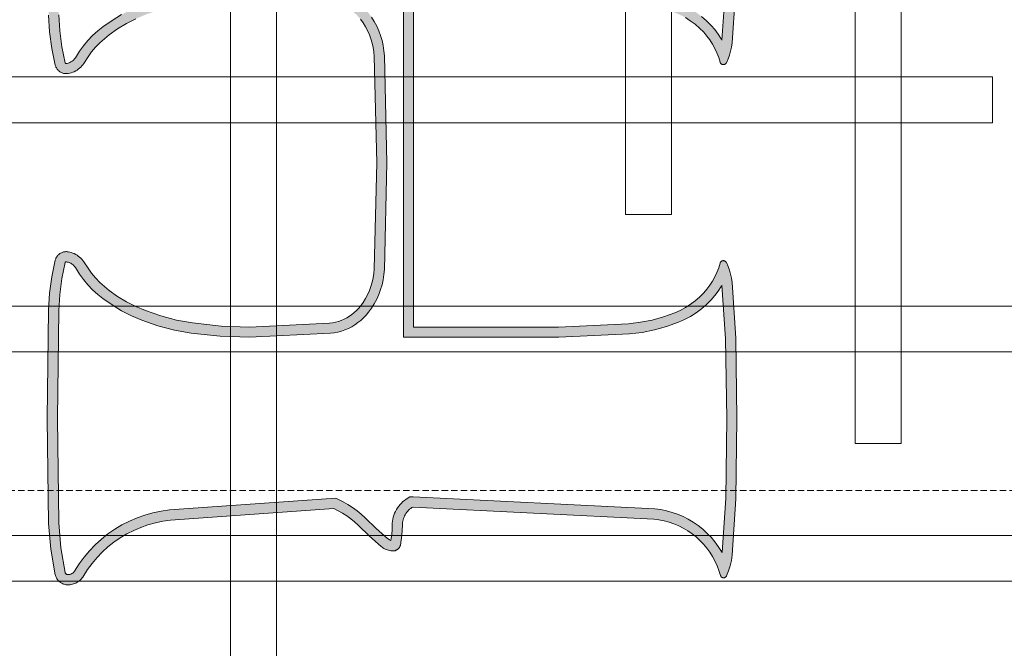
# Model space of a CAD drawing. Header units: millimetres. Extents: x -750 to 72845, y -24282 to 18874.
# Tile 36 of 154: x 3773 to 4157, y 11278 to 11523. Entities that reach past the tile are written whole.
import ezdxf

# ---------------------------------------------------------------- set-up
doc = ezdxf.new("R2010")
doc.units = ezdxf.units.MM
doc.header["$MEASUREMENT"] = 0
doc.linetypes.add('DASHED', pattern=[19.05, 12.7, -6.35])
doc.linetypes.add('HIDDENX2', pattern=[0.75, 0.5, -0.25])
doc.layers.get('0').update_dxf_attribs({"lineweight": 5})
for name, color, linetype, lineweight in [('E Celing Lighting', 5, 'DASHED', 5), ('IRISH HOUSE_FF46_HYD AIRPORT_HVAC DUCTING LAYOUT 3$0$Ceiling', 14, 'Continuous', 9), ('M-MEP-ELLG-CABLE', 146, 'HIDDENX2', 20), ('M-MEP-ELPR-EQUIP', 6, 'Continuous', 20)]:
    doc.layers.add(name, color=color, linetype=linetype, lineweight=lineweight)
doc.layers.add('IRISH HOUSE_FF46_HYD AIRPORT_HVAC DUCTING LAYOUT 3$0$RCP LAYOUT', color=8, linetype='Continuous')

# ---------------------------------------------------------------- blocks, each defined once
blk = doc.blocks.new('kuaryfjeh')
at = {"ltscale": 0.25}
h = blk.add_hatch(color=1, dxfattribs=at)
h.dxf.hatch_style = 1
h.paths.add_polyline_path([(-75.704, -6.182), (-75.708, -6.18), (-75.711, -6.179), (-76.074, -6.114), (-76.443, -6.085), (-77.981, -6.063), (-79.571, -6.084), (-79.809, -6.099), (-80.044, -6.13), (-80.277, -6.178), (-80.279, -6.179), (-80.281, -6.18), (-80.283, -6.181), (-80.284, -6.183), (-80.285, -6.184), (-80.286, -6.186), (-80.287, -6.189), (-80.288, -6.191), (-80.288, -6.193), (-80.288, -6.196), (-80.285, -6.21), (-80.282, -6.223), (-80.277, -6.236), (-80.272, -6.249), (-80.266, -6.261), (-80.259, -6.272), (-80.251, -6.283), (-80.243, -6.294), (-80.234, -6.304), (-80.225, -6.313), (-80.214, -6.322), (-80.204, -6.33), (-80.108, -6.39), (-80.027, -6.449), (-79.95, -6.514), (-79.877, -6.583), (-79.809, -6.657), (-79.746, -6.735), (-79.652, -6.869), (-79.568, -7.009), (-79.493, -7.155), (-79.429, -7.305), (-79.347, -7.543), (-79.283, -7.786), (-79.238, -8.033), (-79.192, -8.462), (-79.176, -8.894), (-79.235, -10.084), (-79.243, -10.139), (-79.253, -10.193), (-79.268, -10.246), (-79.286, -10.298), (-79.307, -10.348), (-79.332, -10.397), (-79.36, -10.444), (-79.392, -10.489), (-79.426, -10.532), (-79.463, -10.572), (-79.503, -10.61), (-79.545, -10.645), (-79.606, -10.689), (-79.671, -10.729), (-79.738, -10.765), (-79.807, -10.796), (-79.878, -10.822), (-79.951, -10.844), (-80.025, -10.86), (-80.1, -10.872), (-80.175, -10.878), (-81.748, -10.916), (-83.322, -10.878), (-83.397, -10.872), (-83.472, -10.86), (-83.546, -10.844), (-83.619, -10.822), (-83.69, -10.796), (-83.759, -10.765), (-83.826, -10.729), (-83.89, -10.689), (-83.952, -10.645), (-83.994, -10.61), (-84.034, -10.572), (-84.071, -10.532), (-84.105, -10.489), (-84.136, -10.444), (-84.164, -10.397), (-84.189, -10.348), (-84.211, -10.298), (-84.229, -10.246), (-84.243, -10.193), (-84.254, -10.139), (-84.262, -10.084), (-84.32, -8.894), (-84.305, -8.462), (-84.259, -8.033), (-84.213, -7.786), (-84.15, -7.543), (-84.068, -7.305), (-84.003, -7.155), (-83.929, -7.009), (-83.844, -6.869), (-83.751, -6.735), (-83.688, -6.657), (-83.62, -6.583), (-83.547, -6.514), (-83.47, -6.449), (-83.389, -6.39), (-83.293, -6.33), (-83.282, -6.322), (-83.272, -6.313), (-83.263, -6.304), (-83.254, -6.294), (-83.245, -6.283), (-83.238, -6.272), (-83.231, -6.261), (-83.225, -6.249), (-83.219, -6.236), (-83.215, -6.223), (-83.211, -6.21), (-83.209, -6.197), (-83.209, -6.194), (-83.209, -6.192), (-83.209, -6.19), (-83.21, -6.187), (-83.211, -6.185), (-83.212, -6.183), (-83.213, -6.182), (-83.215, -6.18), (-83.217, -6.179), (-83.218, -6.179), (-83.453, -6.13), (-83.688, -6.099), (-83.926, -6.084), (-85.516, -6.063), (-87.001, -6.086), (-87.381, -6.116), (-87.756, -6.18), (-87.76, -6.181), (-87.765, -6.183), (-87.77, -6.185), (-87.775, -6.187), (-87.78, -6.19), (-87.784, -6.193), (-87.789, -6.196), (-87.793, -6.2), (-87.797, -6.204), (-87.8, -6.208), (-87.804, -6.212), (-87.807, -6.217), (-87.809, -6.222), (-87.812, -6.227), (-87.814, -6.232), (-87.816, -6.237), (-87.817, -6.243), (-87.818, -6.246), (-87.818, -6.25), (-87.818, -6.253), (-87.818, -6.257), (-87.818, -6.26), (-87.818, -6.264), (-87.817, -6.267), (-87.816, -6.271), (-87.815, -6.274), (-87.813, -6.277), (-87.812, -6.28), (-87.81, -6.283), (-87.808, -6.286), (-87.806, -6.289), (-87.803, -6.291), (-87.801, -6.294), (-87.798, -6.296), (-87.796, -6.298), (-87.692, -6.364), (-87.595, -6.435), (-87.503, -6.512), (-87.417, -6.596), (-87.336, -6.685), (-87.262, -6.779), (-87.194, -6.878), (-87.133, -6.982), (-87.079, -7.089), (-87.032, -7.2), (-86.992, -7.314), (-86.96, -7.43), (-86.936, -7.548), (-86.92, -7.667), (-86.752, -10.158), (-86.805, -10.264), (-86.846, -10.337), (-86.891, -10.406), (-86.94, -10.473), (-86.993, -10.537), (-87.047, -10.595), (-87.204, -10.759), (-87.353, -10.926), (-87.358, -10.933), (-87.363, -10.94), (-87.367, -10.946), (-87.371, -10.953), (-87.374, -10.961), (-87.377, -10.968), (-87.378, -10.973), (-87.353, -10.978), (-87.287, -10.986), (-87.222, -10.992), (-87.152, -10.993), (-87.126, -10.994), (-87.096, -10.997), (-87.066, -11.002), (-87.036, -11.009), (-87.007, -11.018), (-86.979, -11.028), (-86.951, -11.041), (-86.925, -11.055), (-86.899, -11.071), (-86.874, -11.089), (-86.851, -11.108), (-86.829, -11.129), (-86.808, -11.151), (-86.788, -11.174), (-86.771, -11.198), (-86.732, -11.26), (-86.897, -14.884), (-86.907, -14.969), (-86.923, -15.052), (-86.945, -15.133), (-86.972, -15.213), (-87.005, -15.291), (-87.042, -15.366), (-87.085, -15.439), (-87.132, -15.508), (-87.184, -15.575), (-87.24, -15.637), (-87.3, -15.696), (-87.365, -15.75), (-87.432, -15.8), (-87.503, -15.845), (-87.511, -15.85), (-86.693, -15.903), (-85.516, -15.919), (-84.341, -15.902), (-83.552, -15.848), (-83.571, -15.838), (-83.64, -15.793), (-83.707, -15.744), (-83.77, -15.689), (-83.839, -15.62), (-83.903, -15.546), (-83.962, -15.467), (-84.014, -15.384), (-84.06, -15.297), (-84.1, -15.207), (-84.162, -15.032), (-84.211, -14.853), (-84.248, -14.671), (-84.272, -14.486), (-84.32, -13.444), (-84.32, -11.159), (-79.176, -11.159), (-79.176, -13.444), (-79.225, -14.486), (-79.249, -14.671), (-79.285, -14.853), (-79.335, -15.032), (-79.397, -15.207), (-79.437, -15.297), (-79.483, -15.384), (-79.535, -15.467), (-79.594, -15.546), (-79.658, -15.62), (-79.727, -15.689), (-79.79, -15.744), (-79.856, -15.793), (-79.926, -15.838), (-79.945, -15.848), (-79.156, -15.902), (-77.981, -15.919), (-76.805, -15.903), (-76.005, -15.849), (-76.024, -15.839), (-76.097, -15.793), (-76.166, -15.742), (-76.232, -15.687), (-76.294, -15.627), (-76.351, -15.564), (-76.405, -15.496), (-76.453, -15.425), (-76.497, -15.351), (-76.536, -15.275), (-76.57, -15.195), (-76.598, -15.114), (-76.621, -15.031), (-76.638, -14.946), (-76.65, -14.86), (-76.827, -11.304), (-76.827, -11.251), (-76.793, -11.198), (-76.775, -11.174), (-76.756, -11.15), (-76.735, -11.128), (-76.713, -11.108), (-76.69, -11.089), (-76.665, -11.071), (-76.639, -11.055), (-76.612, -11.041), (-76.585, -11.028), (-76.556, -11.018), (-76.527, -11.009), (-76.498, -11.002), (-76.468, -10.997), (-76.438, -10.994), (-76.412, -10.993), (-76.342, -10.992), (-76.276, -10.986), (-76.211, -10.978), (-76.186, -10.973), (-76.187, -10.968), (-76.19, -10.961), (-76.193, -10.953), (-76.197, -10.946), (-76.201, -10.939), (-76.206, -10.933), (-76.211, -10.926), (-76.359, -10.759), (-76.517, -10.595), (-76.57, -10.538), (-76.622, -10.475), (-76.67, -10.41), (-76.715, -10.342), (-76.755, -10.271), (-76.808, -10.165), (-76.633, -7.713), (-76.616, -7.591), (-76.591, -7.47), (-76.558, -7.352), (-76.517, -7.236), (-76.469, -7.123), (-76.413, -7.013), (-76.35, -6.908), (-76.28, -6.807), (-76.204, -6.711), (-76.121, -6.62), (-76.033, -6.535), (-75.939, -6.456), (-75.84, -6.384), (-75.731, -6.314), (-75.725, -6.31), (-75.719, -6.305), (-75.714, -6.3), (-75.709, -6.295), (-75.704, -6.289), (-75.7, -6.283), (-75.696, -6.276), (-75.692, -6.27), (-75.689, -6.263), (-75.687, -6.256), (-75.685, -6.249), (-75.683, -6.241), (-75.682, -6.234), (-75.682, -6.226), (-75.681, -6.217), (-75.682, -6.212), (-75.683, -6.206), (-75.685, -6.201), (-75.688, -6.196), (-75.691, -6.192), (-75.695, -6.188), (-75.699, -6.185)], flags=16)
h.paths.add_polyline_path([(-75.882, -15.745), (-75.813, -15.777), (-75.742, -15.803), (-75.667, -15.826), (-75.664, -15.827), (-75.661, -15.829), (-75.658, -15.83), (-75.656, -15.832), (-75.653, -15.834), (-75.651, -15.836), (-75.648, -15.838), (-75.646, -15.84), (-75.644, -15.843), (-75.642, -15.845), (-75.641, -15.848), (-75.639, -15.851), (-75.638, -15.854), (-75.637, -15.857), (-75.636, -15.86), (-75.635, -15.863), (-75.635, -15.866), (-75.635, -15.87), (-75.635, -15.873), (-75.635, -15.876), (-75.635, -15.879), (-75.636, -15.882), (-75.636, -15.885), (-75.638, -15.888), (-75.639, -15.891), (-75.64, -15.894), (-75.642, -15.897), (-75.643, -15.9), (-75.645, -15.902), (-75.648, -15.905), (-75.65, -15.907), (-75.652, -15.909), (-75.655, -15.911), (-75.657, -15.913), (-75.66, -15.914), (-75.663, -15.916), (-75.737, -15.945), (-75.813, -15.968), (-75.891, -15.986), (-75.97, -15.997), (-76.799, -16.053), (-77.981, -16.069), (-79.162, -16.052), (-79.985, -15.996), (-80.045, -15.987), (-80.105, -15.975), (-80.164, -15.958), (-80.221, -15.937), (-80.277, -15.913), (-80.28, -15.911), (-80.283, -15.909), (-80.285, -15.908), (-80.288, -15.905), (-80.29, -15.903), (-80.292, -15.901), (-80.294, -15.898), (-80.296, -15.896), (-80.298, -15.893), (-80.299, -15.89), (-80.301, -15.887), (-80.302, -15.884), (-80.303, -15.881), (-80.304, -15.878), (-80.304, -15.875), (-80.305, -15.872), (-80.305, -15.868), (-80.305, -15.865), (-80.304, -15.862), (-80.304, -15.859), (-80.303, -15.856), (-80.302, -15.852), (-80.301, -15.849), (-80.3, -15.847), (-80.298, -15.844), (-80.296, -15.841), (-80.295, -15.838), (-80.293, -15.836), (-80.29, -15.833), (-80.288, -15.831), (-80.286, -15.829), (-80.283, -15.827), (-80.28, -15.826), (-80.277, -15.824), (-80.274, -15.823), (-80.271, -15.822), (-80.268, -15.821), (-80.199, -15.8), (-80.132, -15.774), (-80.066, -15.744), (-80.003, -15.709), (-79.942, -15.67), (-79.884, -15.627), (-79.829, -15.579), (-79.768, -15.518), (-79.711, -15.452), (-79.659, -15.382), (-79.613, -15.309), (-79.572, -15.232), (-79.537, -15.152), (-79.478, -14.987), (-79.431, -14.818), (-79.397, -14.647), (-79.374, -14.473), (-79.326, -13.441), (-79.326, -11.309), (-84.17, -11.309), (-84.17, -13.441), (-84.122, -14.473), (-84.1, -14.647), (-84.065, -14.818), (-84.019, -14.987), (-83.96, -15.152), (-83.925, -15.232), (-83.884, -15.309), (-83.838, -15.382), (-83.786, -15.452), (-83.729, -15.518), (-83.668, -15.579), (-83.613, -15.627), (-83.555, -15.67), (-83.494, -15.709), (-83.431, -15.744), (-83.365, -15.774), (-83.298, -15.8), (-83.228, -15.821), (-83.225, -15.822), (-83.222, -15.823), (-83.219, -15.824), (-83.217, -15.826), (-83.214, -15.827), (-83.211, -15.829), (-83.209, -15.831), (-83.206, -15.833), (-83.204, -15.836), (-83.202, -15.838), (-83.2, -15.841), (-83.199, -15.844), (-83.197, -15.847), (-83.196, -15.849), (-83.195, -15.852), (-83.194, -15.856), (-83.193, -15.859), (-83.192, -15.862), (-83.192, -15.865), (-83.192, -15.868), (-83.192, -15.872), (-83.192, -15.875), (-83.193, -15.878), (-83.194, -15.881), (-83.195, -15.884), (-83.196, -15.887), (-83.197, -15.89), (-83.199, -15.893), (-83.2, -15.896), (-83.202, -15.898), (-83.204, -15.901), (-83.207, -15.903), (-83.209, -15.905), (-83.212, -15.908), (-83.214, -15.909), (-83.217, -15.911), (-83.22, -15.913), (-83.276, -15.937), (-83.333, -15.958), (-83.392, -15.975), (-83.451, -15.987), (-83.512, -15.996), (-84.335, -16.052), (-85.516, -16.069), (-86.699, -16.053), (-87.534, -15.999), (-87.616, -15.987), (-87.698, -15.97), (-87.778, -15.947), (-87.856, -15.919), (-87.859, -15.917), (-87.861, -15.916), (-87.864, -15.914), (-87.866, -15.913), (-87.869, -15.911), (-87.871, -15.909), (-87.873, -15.906), (-87.875, -15.904), (-87.877, -15.902), (-87.879, -15.899), (-87.88, -15.896), (-87.881, -15.893), (-87.882, -15.891), (-87.883, -15.888), (-87.884, -15.885), (-87.885, -15.882), (-87.885, -15.878), (-87.885, -15.875), (-87.885, -15.872), (-87.885, -15.869), (-87.884, -15.866), (-87.883, -15.863), (-87.883, -15.86), (-87.882, -15.857), (-87.88, -15.855), (-87.879, -15.852), (-87.877, -15.849), (-87.875, -15.847), (-87.873, -15.844), (-87.871, -15.842), (-87.869, -15.84), (-87.867, -15.838), (-87.864, -15.836), (-87.862, -15.835), (-87.859, -15.833), (-87.856, -15.832), (-87.853, -15.831), (-87.78, -15.808), (-87.711, -15.782), (-87.644, -15.751), (-87.579, -15.716), (-87.517, -15.676), (-87.458, -15.633), (-87.401, -15.585), (-87.348, -15.533), (-87.299, -15.478), (-87.253, -15.42), (-87.212, -15.359), (-87.174, -15.295), (-87.141, -15.228), (-87.113, -15.16), (-87.089, -15.09), (-87.07, -15.018), (-87.055, -14.945), (-87.046, -14.871), (-86.884, -11.3), (-86.895, -11.283), (-86.907, -11.266), (-86.92, -11.25), (-86.934, -11.235), (-86.949, -11.221), (-86.965, -11.208), (-86.982, -11.196), (-87, -11.185), (-87.018, -11.176), (-87.036, -11.167), (-87.056, -11.16), (-87.075, -11.154), (-87.095, -11.149), (-87.115, -11.146), (-87.136, -11.144), (-87.156, -11.143), (-87.23, -11.141), (-87.303, -11.136), (-87.376, -11.126), (-87.448, -11.113), (-87.455, -11.111), (-87.462, -11.109), (-87.468, -11.107), (-87.474, -11.104), (-87.48, -11.1), (-87.486, -11.097), (-87.492, -11.092), (-87.497, -11.088), (-87.502, -11.083), (-87.507, -11.078), (-87.511, -11.073), (-87.515, -11.067), (-87.519, -11.061), (-87.522, -11.055), (-87.525, -11.049), (-87.527, -11.042), (-87.529, -11.035), (-87.531, -11.028), (-87.532, -11.022), (-87.533, -11.015), (-87.533, -11.008), (-87.532, -10.99), (-87.531, -10.972), (-87.528, -10.955), (-87.524, -10.938), (-87.519, -10.921), (-87.513, -10.904), (-87.506, -10.888), (-87.497, -10.872), (-87.488, -10.857), (-87.478, -10.843), (-87.467, -10.829), (-87.315, -10.658), (-87.156, -10.492), (-87.106, -10.438), (-87.058, -10.381), (-87.014, -10.321), (-86.974, -10.259), (-86.937, -10.194), (-86.905, -10.128), (-87.069, -7.682), (-87.084, -7.573), (-87.106, -7.464), (-87.135, -7.358), (-87.172, -7.254), (-87.215, -7.152), (-87.264, -7.054), (-87.321, -6.959), (-87.383, -6.868), (-87.451, -6.782), (-87.525, -6.7), (-87.604, -6.624), (-87.688, -6.553), (-87.776, -6.488), (-87.88, -6.422), (-87.891, -6.414), (-87.901, -6.405), (-87.911, -6.396), (-87.92, -6.386), (-87.928, -6.376), (-87.936, -6.365), (-87.943, -6.353), (-87.949, -6.341), (-87.954, -6.329), (-87.959, -6.316), (-87.962, -6.304), (-87.965, -6.29), (-87.967, -6.277), (-87.968, -6.264), (-87.968, -6.25), (-87.968, -6.237), (-87.966, -6.224), (-87.964, -6.21), (-87.96, -6.195), (-87.955, -6.181), (-87.949, -6.166), (-87.942, -6.152), (-87.935, -6.139), (-87.926, -6.126), (-87.917, -6.113), (-87.906, -6.101), (-87.896, -6.09), (-87.884, -6.08), (-87.872, -6.071), (-87.859, -6.062), (-87.845, -6.055), (-87.831, -6.048), (-87.817, -6.042), (-87.802, -6.037), (-87.787, -6.033), (-87.4, -5.967), (-87.008, -5.936), (-85.516, -5.913), (-83.92, -5.934), (-83.673, -5.95), (-83.428, -5.982), (-83.185, -6.032), (-83.174, -6.035), (-83.164, -6.039), (-83.153, -6.043), (-83.143, -6.049), (-83.134, -6.054), (-83.124, -6.061), (-83.116, -6.068), (-83.107, -6.076), (-83.1, -6.084), (-83.092, -6.093), (-83.086, -6.102), (-83.08, -6.112), (-83.075, -6.122), (-83.07, -6.132), (-83.066, -6.143), (-83.063, -6.154), (-83.061, -6.165), (-83.059, -6.176), (-83.059, -6.187), (-83.059, -6.199), (-83.059, -6.21), (-83.061, -6.221), (-83.065, -6.245), (-83.072, -6.267), (-83.079, -6.29), (-83.088, -6.311), (-83.099, -6.333), (-83.111, -6.353), (-83.124, -6.372), (-83.139, -6.391), (-83.155, -6.408), (-83.172, -6.425), (-83.19, -6.44), (-83.209, -6.454), (-83.305, -6.515), (-83.378, -6.568), (-83.447, -6.626), (-83.513, -6.688), (-83.574, -6.755), (-83.631, -6.825), (-83.718, -6.951), (-83.797, -7.082), (-83.867, -7.218), (-83.928, -7.359), (-84.006, -7.586), (-84.067, -7.818), (-84.11, -8.055), (-84.155, -8.473), (-84.17, -8.893), (-84.112, -10.07), (-84.106, -10.114), (-84.097, -10.158), (-84.085, -10.201), (-84.071, -10.243), (-84.053, -10.285), (-84.033, -10.324), (-84.01, -10.363), (-83.985, -10.399), (-83.957, -10.434), (-83.927, -10.467), (-83.894, -10.498), (-83.86, -10.526), (-83.807, -10.565), (-83.751, -10.599), (-83.693, -10.63), (-83.633, -10.657), (-83.571, -10.68), (-83.508, -10.699), (-83.444, -10.713), (-83.379, -10.723), (-83.314, -10.728), (-81.748, -10.766), (-80.183, -10.728), (-80.117, -10.723), (-80.052, -10.713), (-79.988, -10.699), (-79.925, -10.68), (-79.864, -10.657), (-79.804, -10.63), (-79.746, -10.599), (-79.69, -10.565), (-79.636, -10.526), (-79.602, -10.498), (-79.57, -10.467), (-79.54, -10.434), (-79.512, -10.399), (-79.487, -10.363), (-79.464, -10.324), (-79.443, -10.285), (-79.426, -10.243), (-79.411, -10.201), (-79.399, -10.158), (-79.391, -10.114), (-79.385, -10.07), (-79.326, -8.893), (-79.341, -8.473), (-79.387, -8.055), (-79.43, -7.818), (-79.491, -7.586), (-79.569, -7.359), (-79.629, -7.218), (-79.699, -7.082), (-79.778, -6.951), (-79.866, -6.825), (-79.923, -6.755), (-79.984, -6.688), (-80.05, -6.626), (-80.119, -6.568), (-80.192, -6.515), (-80.288, -6.454), (-80.307, -6.44), (-80.325, -6.425), (-80.342, -6.408), (-80.358, -6.391), (-80.372, -6.372), (-80.386, -6.353), (-80.398, -6.333), (-80.408, -6.311), (-80.417, -6.29), (-80.425, -6.267), (-80.431, -6.245), (-80.436, -6.221), (-80.437, -6.21), (-80.438, -6.199), (-80.438, -6.187), (-80.437, -6.176), (-80.436, -6.165), (-80.433, -6.154), (-80.43, -6.143), (-80.426, -6.132), (-80.422, -6.122), (-80.417, -6.112), (-80.411, -6.102), (-80.404, -6.093), (-80.397, -6.084), (-80.389, -6.076), (-80.381, -6.068), (-80.372, -6.061), (-80.363, -6.054), (-80.354, -6.049), (-80.344, -6.043), (-80.333, -6.039), (-80.323, -6.035), (-80.312, -6.032), (-80.069, -5.982), (-79.824, -5.95), (-79.577, -5.934), (-77.981, -5.913), (-76.436, -5.935), (-76.055, -5.965), (-75.679, -6.033), (-75.667, -6.036), (-75.655, -6.04), (-75.643, -6.045), (-75.632, -6.05), (-75.621, -6.057), (-75.61, -6.064), (-75.6, -6.072), (-75.591, -6.08), (-75.582, -6.089), (-75.574, -6.099), (-75.566, -6.109), (-75.559, -6.12), (-75.553, -6.131), (-75.547, -6.142), (-75.543, -6.154), (-75.539, -6.166), (-75.536, -6.178), (-75.533, -6.191), (-75.532, -6.204), (-75.531, -6.216), (-75.532, -6.234), (-75.533, -6.251), (-75.536, -6.268), (-75.539, -6.285), (-75.544, -6.302), (-75.55, -6.318), (-75.557, -6.334), (-75.565, -6.35), (-75.574, -6.365), (-75.584, -6.379), (-75.595, -6.392), (-75.606, -6.405), (-75.619, -6.417), (-75.632, -6.428), (-75.646, -6.438), (-75.756, -6.508), (-75.846, -6.574), (-75.932, -6.647), (-76.013, -6.725), (-76.089, -6.808), (-76.159, -6.896), (-76.223, -6.989), (-76.281, -7.086), (-76.333, -7.187), (-76.377, -7.29), (-76.415, -7.397), (-76.445, -7.506), (-76.468, -7.617), (-76.484, -7.729), (-76.656, -10.135), (-76.623, -10.2), (-76.587, -10.263), (-76.547, -10.324), (-76.504, -10.383), (-76.457, -10.439), (-76.408, -10.492), (-76.249, -10.658), (-76.097, -10.829), (-76.086, -10.843), (-76.076, -10.857), (-76.066, -10.872), (-76.058, -10.888), (-76.051, -10.904), (-76.045, -10.921), (-76.04, -10.938), (-76.036, -10.955), (-76.033, -10.972), (-76.031, -10.99), (-76.031, -11.008), (-76.031, -11.015), (-76.032, -11.021), (-76.033, -11.028), (-76.034, -11.035), (-76.036, -11.042), (-76.039, -11.048), (-76.042, -11.055), (-76.045, -11.061), (-76.049, -11.067), (-76.053, -11.073), (-76.057, -11.078), (-76.062, -11.083), (-76.067, -11.088), (-76.072, -11.092), (-76.078, -11.096), (-76.083, -11.1), (-76.09, -11.104), (-76.096, -11.106), (-76.102, -11.109), (-76.109, -11.111), (-76.116, -11.113), (-76.188, -11.126), (-76.261, -11.136), (-76.334, -11.141), (-76.408, -11.143), (-76.428, -11.144), (-76.449, -11.146), (-76.469, -11.149), (-76.489, -11.154), (-76.508, -11.16), (-76.528, -11.167), (-76.546, -11.176), (-76.564, -11.185), (-76.582, -11.196), (-76.599, -11.208), (-76.614, -11.221), (-76.63, -11.235), (-76.644, -11.25), (-76.657, -11.266), (-76.669, -11.282), (-76.677, -11.295), (-76.677, -11.3), (-76.5, -14.846), (-76.49, -14.921), (-76.475, -14.996), (-76.455, -15.069), (-76.43, -15.141), (-76.4, -15.211), (-76.366, -15.279), (-76.327, -15.344), (-76.284, -15.407), (-76.237, -15.467), (-76.186, -15.523), (-76.131, -15.575), (-76.073, -15.624), (-76.012, -15.669), (-75.948, -15.709)])
at = {"layer": 'E Celing Lighting', "color": 1}
for points in [[(-83.884, -15.309), (-83.838, -15.382), (-83.786, -15.452), (-83.729, -15.518), (-83.668, -15.579), (-83.613, -15.627), (-83.555, -15.67), (-83.494, -15.709), (-83.431, -15.744), (-83.365, -15.774), (-83.298, -15.8), (-83.228, -15.821), (-83.225, -15.822), (-83.222, -15.823), (-83.219, -15.824), (-83.217, -15.826), (-83.214, -15.827), (-83.211, -15.829), (-83.209, -15.831), (-83.206, -15.833), (-83.204, -15.836), (-83.202, -15.838), (-83.2, -15.841), (-83.199, -15.844), (-83.197, -15.847), (-83.196, -15.849), (-83.195, -15.852), (-83.194, -15.856), (-83.193, -15.859), (-83.192, -15.862), (-83.192, -15.865), (-83.192, -15.868), (-83.192, -15.872), (-83.192, -15.875), (-83.193, -15.878), (-83.194, -15.881), (-83.195, -15.884), (-83.196, -15.887), (-83.197, -15.89), (-83.199, -15.893), (-83.2, -15.896), (-83.202, -15.898), (-83.204, -15.901), (-83.207, -15.903), (-83.209, -15.905), (-83.212, -15.908), (-83.214, -15.909), (-83.217, -15.911), (-83.22, -15.913), (-83.276, -15.937), (-83.333, -15.958), (-83.392, -15.975), (-83.451, -15.987), (-83.512, -15.996), (-84.335, -16.052)], [(-83.92, -5.934), (-83.673, -5.95), (-83.428, -5.982), (-83.185, -6.032), (-83.174, -6.035), (-83.164, -6.039), (-83.153, -6.043), (-83.143, -6.049), (-83.134, -6.054), (-83.124, -6.061), (-83.116, -6.068), (-83.107, -6.076), (-83.1, -6.084), (-83.092, -6.093), (-83.086, -6.102), (-83.08, -6.112), (-83.075, -6.122), (-83.07, -6.132), (-83.066, -6.143), (-83.063, -6.154), (-83.061, -6.165), (-83.059, -6.176), (-83.059, -6.187), (-83.059, -6.199), (-83.059, -6.21), (-83.061, -6.221), (-83.065, -6.245), (-83.072, -6.267), (-83.079, -6.29), (-83.088, -6.311), (-83.099, -6.333), (-83.111, -6.353), (-83.124, -6.372), (-83.139, -6.391), (-83.155, -6.408), (-83.172, -6.425), (-83.19, -6.44), (-83.209, -6.454), (-83.305, -6.515), (-83.378, -6.568), (-83.447, -6.626), (-83.513, -6.688), (-83.574, -6.755), (-83.631, -6.825), (-83.718, -6.951), (-83.797, -7.082), (-83.867, -7.218)], [(-83.86, -10.526), (-83.807, -10.565), (-83.751, -10.599), (-83.693, -10.63), (-83.633, -10.657), (-83.571, -10.68), (-83.508, -10.699), (-83.444, -10.713), (-83.379, -10.723), (-83.314, -10.728), (-81.748, -10.766), (-80.183, -10.728), (-80.117, -10.723), (-80.052, -10.713), (-79.988, -10.699), (-79.925, -10.68), (-79.864, -10.657), (-79.804, -10.63), (-79.746, -10.599), (-79.69, -10.565), (-79.636, -10.526), (-79.602, -10.498), (-79.57, -10.467), (-79.54, -10.434), (-79.512, -10.399), (-79.487, -10.363), (-79.464, -10.324), (-79.443, -10.285), (-79.426, -10.243), (-79.411, -10.201), (-79.399, -10.158), (-79.391, -10.114), (-79.385, -10.07), (-79.326, -8.893), (-79.341, -8.473), (-79.387, -8.055), (-79.43, -7.818), (-79.491, -7.586), (-79.569, -7.359), (-79.629, -7.218), (-79.699, -7.082), (-79.778, -6.951), (-79.866, -6.825), (-79.923, -6.755), (-79.984, -6.688), (-80.05, -6.626), (-80.119, -6.568), (-80.192, -6.515), (-80.288, -6.454), (-80.307, -6.44), (-80.325, -6.425), (-80.342, -6.408), (-80.358, -6.391), (-80.372, -6.372), (-80.386, -6.353), (-80.398, -6.333), (-80.408, -6.311), (-80.417, -6.29), (-80.425, -6.267), (-80.431, -6.245), (-80.436, -6.221), (-80.437, -6.21), (-80.438, -6.199), (-80.438, -6.187), (-80.437, -6.176), (-80.436, -6.165), (-80.433, -6.154), (-80.43, -6.143), (-80.426, -6.132), (-80.422, -6.122), (-80.417, -6.112), (-80.411, -6.102), (-80.404, -6.093), (-80.397, -6.084), (-80.389, -6.076), (-80.381, -6.068), (-80.372, -6.061), (-80.363, -6.054), (-80.354, -6.049), (-80.344, -6.043), (-80.333, -6.039), (-80.323, -6.035), (-80.312, -6.032), (-80.069, -5.982), (-79.824, -5.95), (-79.577, -5.934), (-77.981, -5.913), (-76.436, -5.935), (-76.055, -5.965), (-75.679, -6.033), (-75.667, -6.036), (-75.655, -6.04), (-75.643, -6.045), (-75.632, -6.05), (-75.621, -6.057), (-75.61, -6.064), (-75.6, -6.072), (-75.591, -6.08), (-75.582, -6.089), (-75.574, -6.099), (-75.566, -6.109), (-75.559, -6.12), (-75.553, -6.131), (-75.547, -6.142), (-75.543, -6.154), (-75.539, -6.166), (-75.536, -6.178), (-75.533, -6.191), (-75.532, -6.204), (-75.531, -6.216), (-75.532, -6.234), (-75.533, -6.251), (-75.536, -6.268), (-75.539, -6.285), (-75.544, -6.302), (-75.55, -6.318), (-75.557, -6.334), (-75.565, -6.35), (-75.574, -6.365), (-75.584, -6.379), (-75.595, -6.392), (-75.606, -6.405), (-75.619, -6.417), (-75.632, -6.428), (-75.646, -6.438), (-75.756, -6.508), (-75.846, -6.574), (-75.932, -6.647), (-76.013, -6.725), (-76.089, -6.808), (-76.159, -6.896), (-76.223, -6.989), (-76.281, -7.086), (-76.333, -7.187), (-76.377, -7.29), (-76.415, -7.397), (-76.445, -7.506), (-76.468, -7.617), (-76.484, -7.729), (-76.656, -10.135), (-76.623, -10.2), (-76.587, -10.263), (-76.547, -10.324), (-76.504, -10.383), (-76.457, -10.439), (-76.408, -10.492), (-76.249, -10.658), (-76.097, -10.829), (-76.086, -10.843), (-76.076, -10.857), (-76.066, -10.872), (-76.058, -10.888), (-76.051, -10.904), (-76.045, -10.921), (-76.04, -10.938), (-76.036, -10.955), (-76.033, -10.972), (-76.031, -10.99), (-76.031, -11.008), (-76.031, -11.015), (-76.032, -11.021), (-76.033, -11.028), (-76.034, -11.035), (-76.036, -11.042), (-76.039, -11.048), (-76.042, -11.055), (-76.045, -11.061), (-76.049, -11.067), (-76.053, -11.073), (-76.057, -11.078), (-76.062, -11.083), (-76.067, -11.088), (-76.072, -11.092), (-76.078, -11.096), (-76.083, -11.1), (-76.09, -11.104), (-76.096, -11.106), (-76.102, -11.109), (-76.109, -11.111), (-76.116, -11.113), (-76.188, -11.126), (-76.261, -11.136), (-76.334, -11.141), (-76.408, -11.143), (-76.428, -11.144), (-76.449, -11.146), (-76.469, -11.149), (-76.489, -11.154), (-76.508, -11.16), (-76.528, -11.167), (-76.546, -11.176), (-76.564, -11.185), (-76.582, -11.196), (-76.599, -11.208), (-76.614, -11.221), (-76.63, -11.235), (-76.644, -11.25), (-76.657, -11.266), (-76.669, -11.282), (-76.677, -11.295), (-76.677, -11.3), (-76.5, -14.846), (-76.49, -14.921), (-76.475, -14.996), (-76.455, -15.069), (-76.43, -15.141), (-76.4, -15.211), (-76.366, -15.279), (-76.327, -15.344), (-76.284, -15.407), (-76.237, -15.467), (-76.186, -15.523), (-76.131, -15.575), (-76.073, -15.624), (-76.012, -15.669), (-75.948, -15.709), (-75.882, -15.745), (-75.813, -15.777), (-75.742, -15.803), (-75.667, -15.826), (-75.664, -15.827), (-75.661, -15.829), (-75.658, -15.83), (-75.656, -15.832), (-75.653, -15.834), (-75.651, -15.836), (-75.648, -15.838), (-75.646, -15.84), (-75.644, -15.843), (-75.642, -15.845), (-75.641, -15.848), (-75.639, -15.851), (-75.638, -15.854), (-75.637, -15.857), (-75.636, -15.86), (-75.635, -15.863), (-75.635, -15.866), (-75.635, -15.87), (-75.635, -15.873), (-75.635, -15.876), (-75.635, -15.879), (-75.636, -15.882), (-75.636, -15.885), (-75.638, -15.888), (-75.639, -15.891), (-75.64, -15.894), (-75.642, -15.897), (-75.643, -15.9), (-75.645, -15.902), (-75.648, -15.905), (-75.65, -15.907), (-75.652, -15.909), (-75.655, -15.911), (-75.657, -15.913), (-75.66, -15.914), (-75.663, -15.916), (-75.737, -15.945), (-75.813, -15.968), (-75.891, -15.986), (-75.97, -15.997), (-76.799, -16.053), (-77.981, -16.069), (-79.162, -16.052), (-79.985, -15.996), (-80.045, -15.987), (-80.105, -15.975), (-80.164, -15.958), (-80.221, -15.937), (-80.277, -15.913), (-80.28, -15.911), (-80.283, -15.909), (-80.285, -15.908), (-80.288, -15.905), (-80.29, -15.903), (-80.292, -15.901), (-80.294, -15.898), (-80.296, -15.896), (-80.298, -15.893), (-80.299, -15.89), (-80.301, -15.887), (-80.302, -15.884), (-80.303, -15.881), (-80.304, -15.878), (-80.304, -15.875), (-80.305, -15.872), (-80.305, -15.868), (-80.305, -15.865), (-80.304, -15.862), (-80.304, -15.859), (-80.303, -15.856), (-80.302, -15.852), (-80.301, -15.849), (-80.3, -15.847), (-80.298, -15.844), (-80.296, -15.841), (-80.295, -15.838), (-80.293, -15.836), (-80.29, -15.833), (-80.288, -15.831), (-80.286, -15.829), (-80.283, -15.827), (-80.28, -15.826), (-80.277, -15.824), (-80.274, -15.823), (-80.271, -15.822), (-80.268, -15.821), (-80.199, -15.8), (-80.132, -15.774), (-80.066, -15.744), (-80.003, -15.709), (-79.942, -15.67), (-79.884, -15.627), (-79.829, -15.579), (-79.768, -15.518), (-79.711, -15.452), (-79.659, -15.382), (-79.613, -15.309), (-79.572, -15.232), (-79.537, -15.152), (-79.478, -14.987), (-79.431, -14.818), (-79.397, -14.647), (-79.374, -14.473), (-79.326, -13.441), (-79.326, -11.309), (-84.17, -11.309)], [(-83.929, -7.009), (-83.844, -6.869), (-83.751, -6.735), (-83.688, -6.657), (-83.62, -6.583), (-83.547, -6.514), (-83.47, -6.449), (-83.389, -6.39), (-83.293, -6.33), (-83.282, -6.322), (-83.272, -6.313), (-83.263, -6.304), (-83.254, -6.294), (-83.245, -6.283), (-83.238, -6.272), (-83.231, -6.261), (-83.225, -6.249), (-83.219, -6.236), (-83.215, -6.223), (-83.211, -6.21), (-83.209, -6.197), (-83.209, -6.194), (-83.209, -6.192), (-83.209, -6.19), (-83.21, -6.187), (-83.211, -6.185), (-83.212, -6.183), (-83.213, -6.182), (-83.215, -6.18), (-83.217, -6.179), (-83.218, -6.179), (-83.453, -6.13), (-83.688, -6.099), (-83.926, -6.084)], [(-84.341, -15.902), (-83.552, -15.848), (-83.571, -15.838), (-83.64, -15.793), (-83.707, -15.744), (-83.77, -15.689), (-83.839, -15.62), (-83.903, -15.546)], [(-84.32, -11.159), (-79.176, -11.159), (-79.176, -13.444), (-79.225, -14.486), (-79.249, -14.671), (-79.285, -14.853), (-79.335, -15.032), (-79.397, -15.207), (-79.437, -15.297), (-79.483, -15.384), (-79.535, -15.467), (-79.594, -15.546), (-79.658, -15.62), (-79.727, -15.689), (-79.79, -15.744), (-79.856, -15.793), (-79.926, -15.838), (-79.945, -15.848), (-79.156, -15.902), (-77.981, -15.919), (-76.805, -15.903), (-76.005, -15.849), (-76.024, -15.839), (-76.097, -15.793), (-76.166, -15.742), (-76.232, -15.687), (-76.294, -15.627), (-76.351, -15.564), (-76.405, -15.496), (-76.453, -15.425), (-76.497, -15.351), (-76.536, -15.275), (-76.57, -15.195), (-76.598, -15.114), (-76.621, -15.031), (-76.638, -14.946), (-76.65, -14.86), (-76.827, -11.304), (-76.827, -11.251), (-76.793, -11.198), (-76.775, -11.174), (-76.756, -11.15), (-76.735, -11.128), (-76.713, -11.108), (-76.69, -11.089), (-76.665, -11.071), (-76.639, -11.055), (-76.612, -11.041), (-76.585, -11.028), (-76.556, -11.018), (-76.527, -11.009), (-76.498, -11.002), (-76.468, -10.997), (-76.438, -10.994), (-76.412, -10.993), (-76.342, -10.992), (-76.276, -10.986), (-76.211, -10.978), (-76.186, -10.973), (-76.187, -10.968), (-76.19, -10.961), (-76.193, -10.953), (-76.197, -10.946), (-76.201, -10.939), (-76.206, -10.933), (-76.211, -10.926), (-76.359, -10.759), (-76.517, -10.595), (-76.57, -10.538), (-76.622, -10.475), (-76.67, -10.41), (-76.715, -10.342), (-76.755, -10.271), (-76.808, -10.165), (-76.633, -7.713), (-76.616, -7.591), (-76.591, -7.47), (-76.558, -7.352), (-76.517, -7.236), (-76.469, -7.123), (-76.413, -7.013), (-76.35, -6.908), (-76.28, -6.807), (-76.204, -6.711), (-76.121, -6.62), (-76.033, -6.535), (-75.939, -6.456), (-75.84, -6.384), (-75.731, -6.314), (-75.725, -6.31), (-75.719, -6.305), (-75.714, -6.3), (-75.709, -6.295), (-75.704, -6.289), (-75.7, -6.283), (-75.696, -6.276), (-75.692, -6.27), (-75.689, -6.263), (-75.687, -6.256), (-75.685, -6.249), (-75.683, -6.241), (-75.682, -6.234), (-75.682, -6.226), (-75.681, -6.217), (-75.682, -6.212), (-75.683, -6.206), (-75.685, -6.201), (-75.688, -6.196), (-75.691, -6.192), (-75.695, -6.188), (-75.699, -6.185), (-75.704, -6.182), (-75.708, -6.18), (-75.711, -6.179), (-76.074, -6.114), (-76.443, -6.085), (-77.981, -6.063), (-79.571, -6.084), (-79.809, -6.099), (-80.044, -6.13), (-80.277, -6.178), (-80.279, -6.179), (-80.281, -6.18), (-80.283, -6.181), (-80.284, -6.183), (-80.285, -6.184), (-80.286, -6.186), (-80.287, -6.189), (-80.288, -6.191), (-80.288, -6.193), (-80.288, -6.196), (-80.285, -6.21), (-80.282, -6.223), (-80.277, -6.236), (-80.272, -6.249), (-80.266, -6.261), (-80.259, -6.272), (-80.251, -6.283), (-80.243, -6.294), (-80.234, -6.304), (-80.225, -6.313), (-80.214, -6.322), (-80.204, -6.33), (-80.108, -6.39), (-80.027, -6.449), (-79.95, -6.514), (-79.877, -6.583), (-79.809, -6.657), (-79.746, -6.735), (-79.652, -6.869), (-79.568, -7.009), (-79.493, -7.155), (-79.429, -7.305), (-79.347, -7.543), (-79.283, -7.786), (-79.238, -8.033), (-79.192, -8.462), (-79.176, -8.894), (-79.235, -10.084), (-79.243, -10.139), (-79.253, -10.193), (-79.268, -10.246), (-79.286, -10.298), (-79.307, -10.348), (-79.332, -10.397), (-79.36, -10.444), (-79.392, -10.489), (-79.426, -10.532), (-79.463, -10.572), (-79.503, -10.61), (-79.545, -10.645), (-79.606, -10.689), (-79.671, -10.729), (-79.738, -10.765), (-79.807, -10.796), (-79.878, -10.822), (-79.951, -10.844), (-80.025, -10.86), (-80.1, -10.872), (-80.175, -10.878), (-81.748, -10.916), (-83.322, -10.878), (-83.397, -10.872), (-83.472, -10.86), (-83.546, -10.844), (-83.619, -10.822), (-83.69, -10.796), (-83.759, -10.765), (-83.826, -10.729), (-83.89, -10.689)]]:
    blk.add_lwpolyline(points, dxfattribs=at)
blk = doc.blocks.new('IRISH HOUSE_FF46_HYD AIRPORT_HVAC DUCTING LAYOUT 3$0$IRISH HOUSE-RCP LAYOUT')
at = {"layer": 'IRISH HOUSE_FF46_HYD AIRPORT_HVAC DUCTING LAYOUT 3$0$Ceiling', "color": 8, "lineweight": 0, "ltscale": 0.25}
for p, q in [((3508.03, 3209.13), (3508.03, 1918.22)), ((3525.9, 1918.22), (3525.9, 3209.13)), ((3751.4, 2941.04), (3751.4, 2186.31)), ((3769.27, 2186.31), (3769.27, 2941.04)), ((3661.94, 2275.67), (3661.94, 2851.67)), ((3679.81, 2851.67), (3679.81, 2275.67)), ((3228.92, 2329.29), (3804.92, 2329.29)), ((3804.92, 2329.29), (3804.92, 2311.41)), ((3804.92, 2311.41), (3228.92, 2311.41)), ((3679.81, 2275.67), (3661.94, 2275.67)), ((3139.51, 2239.92), (3894.24, 2239.92)), ((3894.24, 2222.05), (3139.51, 2222.05)), ((3751.4, 2186.31), (3769.27, 2186.31)), ((3050.19, 2150.56), (3983.65, 2150.56)), ((3983.65, 2132.69), (3050.19, 2132.69))]:
    blk.add_line(p, q, dxfattribs=at)
blk = doc.blocks.new('IRISH HOUSE_FF46_HYD AIRPORT_HVAC DUCTING LAYOUT 3')
at = {"layer": 'IRISH HOUSE_FF46_HYD AIRPORT_HVAC DUCTING LAYOUT 3$0$RCP LAYOUT', "lineweight": 0}
blk.add_blockref('IRISH HOUSE_FF46_HYD AIRPORT_HVAC DUCTING LAYOUT 3$0$IRISH HOUSE-RCP LAYOUT', (0, 0), dxfattribs=at)

msp = doc.modelspace()

# ---------------------------------------------------------------- linework, layer by layer
at = {"layer": 'M-MEP-ELLG-CABLE', "color": 5, "ltscale": 5, "elevation": 1}
msp.add_lwpolyline([(5169, 8864.66), (5169, 10446.35, 0.414214), (5069, 10546.35), (2865.19, 10546.35, 0.198351), (2794.63, 10517.21), (2752.88, 10475.64), (2711.31, 10517.53, -0.197928), (2682.28, 10587.97), (2682.28, 11239.67, -0.414214), (2782.28, 11339.67), (4246.03, 11339.67, -0.414214), (4346.03, 11239.67), (4346.03, 11230.87, 0.197928), (4375.05, 11160.42), (4416.62, 11118.53), (4458.2, 11159.93, 0.199474), (4487.64, 11230.79), (4487.64, 11239.24, -0.414214), (4587.64, 11339.24), (5254.18, 11339.24, 0.412724), (5354.18, 11438.74), (5362.99, 13170.43, 0.415705)], format="xyb", dxfattribs=at)

# ---------------------------------------------------------------- block references
at = {"layer": 'E Celing Lighting', "color": 8, "xscale": -26.46582335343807, "yscale": 26.46582335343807, "zscale": 26.46582335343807, "rotation": 90}
msp.add_blockref('kuaryfjeh', (3627.09, 9303.98), dxfattribs=at)
at = {"layer": 'M-MEP-ELPR-EQUIP'}
msp.add_blockref('IRISH HOUSE_FF46_HYD AIRPORT_HVAC DUCTING LAYOUT 3', (347.03, 9171.69), dxfattribs=at)

doc.saveas('drawing.dxf')
